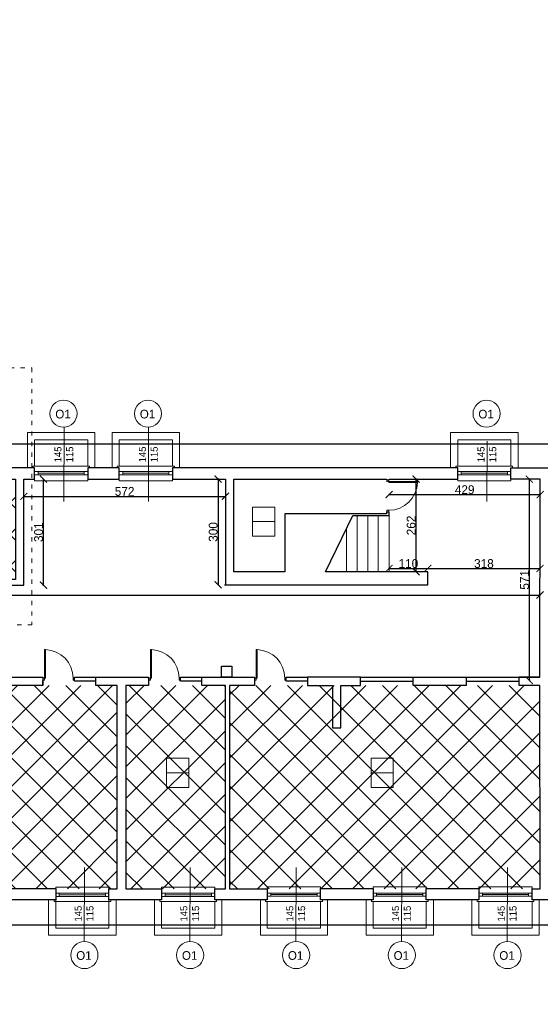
# Model space of a CAD drawing. Header units: centimetres. Extents: x -17621 to 77377, y -18613 to 66.
# Tile 33 of 173: x -8638 to -7162, y -13859 to -11069. Entities that reach past the tile are written whole.
import ezdxf

# ---------------------------------------------------------------- set-up
doc = ezdxf.new("R2010")
doc.units = ezdxf.units.CM
doc.linetypes.add('ACAD_ISO03W100', pattern=[30, 12, -18])
doc.layers.add('0-wymiarowanie rys.CAD', color=5, linetype='Continuous', lineweight=0, true_color=0x0000ff)
for name, color, linetype, lineweight in [('a_drzwi i okna', 2, 'Continuous', 0), ('a_inwentaryzacja', 141, 'Continuous', 0), ('a_wymiarowanie', 211, 'Continuous', 0), ('drzwi', 2, 'Continuous', 0), ('pomieszczenia', 191, 'Continuous', 5)]:
    doc.layers.add(name, color=color, linetype=linetype, lineweight=lineweight)
for name, color, linetype in [('PDF_A250 SCHODY', 7, 'Continuous'), ('PDF_A310 STOLARKA ZEWNĘTRZNA', 7, 'Continuous'), ('PDF_WIDOKOWA', 7, 'Continuous')]:
    doc.layers.add(name, color=color, linetype=linetype)
doc.styles.add('PDF Century Gothic', font='GOTHIC.TTF')
doc.dimstyles.new('ISO-25', dxfattribs={"dimtxt": 25, "dimasz": 20, "dimexe": 0.6, "dimexo": 0.375, "dimtad": 1, "dimdec": 0, "dimtxsty": 'PDF Century Gothic', "dimblk": 'ARCHTICK', "dimcen": 2.5, "dimadec": 1, "dimazin": 0, "dimtfac": 1, "dimtdec": 0, "dimtmove": 0, "dimatfit": 3, "dimldrblk": 'ARCHTICK', "dimfxl": 2, "dimfxlon": 1, "dimarcsym": 0})

# ---------------------------------------------------------------- blocks, each defined once
blk = doc.blocks.new('_ArchTick')
at = {"color": 0, "linetype": 'ByBlock', "const_width": 0.15}
blk.add_lwpolyline([(-0.5, -0.5), (0.5, 0.5)], dxfattribs=at)
blk = doc.blocks.new('*D3')
at = {"layer": 'a_wymiarowanie', "color": 0, "lineweight": -2, "transparency": 16777216}
for p, q in [((-7590.9, -12412.6), (-7590.9, -12415.2)), ((-7161.9, -12412.6), (-7161.9, -12415.2)), ((-7590.9, -12414.6), (-7161.9, -12414.6))]:
    blk.add_line(p, q, dxfattribs=at)
at = {"layer": 'Defpoints', "color": 0, "transparency": 16777216}
for p in [(-7590.9, -12370.7), (-7161.9, -12371.8), (-7161.9, -12414.6)]:
    blk.add_point(p, dxfattribs=at)
at = {"layer": 'a_wymiarowanie', "color": 0, "lineweight": -2, "transparency": 16777216, "xscale": 20, "yscale": 20, "zscale": 20, "rotation": 180}
blk.add_blockref('_ArchTick', (-7590.9, -12414.6), dxfattribs=at)
at = {"layer": 'a_wymiarowanie', "color": 0, "lineweight": -2, "transparency": 16777216, "xscale": 20, "yscale": 20, "zscale": 20}
blk.add_blockref('_ArchTick', (-7161.9, -12414.6), dxfattribs=at)
at = {"layer": 'a_wymiarowanie', "color": 0, "transparency": 16777216, "insert": (-7376.4, -12400.8), "char_height": 25, "attachment_point": 5, "style": 'PDF Century Gothic'}
blk.add_mtext('429', dxfattribs=at)
blk = doc.blocks.new('*D453')
at = {"layer": 'a_wymiarowanie', "color": 0, "lineweight": -2, "transparency": 16777216}
for p, q in [((-7512.2, -12370.7), (-7514.8, -12370.7)), ((-7514.2, -12633.2), (-7514.2, -12370.7)), ((-7512.2, -12633.2), (-7514.8, -12633.2))]:
    blk.add_line(p, q, dxfattribs=at)
at = {"layer": 'Defpoints', "color": 0, "transparency": 16777216}
for p in [(-7514.2, -12370.7), (-7480.9, -12370.7), (-7480.9, -12633.2)]:
    blk.add_point(p, dxfattribs=at)
at = {"layer": 'a_wymiarowanie', "color": 0, "lineweight": -2, "transparency": 16777216, "xscale": 20, "yscale": 20, "zscale": 20}
for p, rotation in [((-7514.2, -12370.7), 90), ((-7514.2, -12633.2), 270)]:
    blk.add_blockref('_ArchTick', p, dxfattribs=dict(at, rotation=rotation))
at = {"layer": 'a_wymiarowanie', "color": 0, "transparency": 16777216, "insert": (-7528, -12502), "char_height": 25, "attachment_point": 5, "rotation": 90, "style": 'PDF Century Gothic'}
blk.add_mtext('262', dxfattribs=at)
blk = doc.blocks.new('*D454')
at = {"layer": 'a_wymiarowanie', "color": 0, "lineweight": -2, "transparency": 16777216}
for p, q in [((-7590.9, -12625.8), (-7590.9, -12623.2)), ((-7590.9, -12623.8), (-7480.9, -12623.8)), ((-7480.9, -12625.8), (-7480.9, -12623.2))]:
    blk.add_line(p, q, dxfattribs=at)
at = {"layer": 'Defpoints', "color": 0, "transparency": 16777216}
for p in [(-7590.9, -12632.9), (-7480.9, -12623.8), (-7480.9, -12632.9)]:
    blk.add_point(p, dxfattribs=at)
at = {"layer": 'a_wymiarowanie', "color": 0, "lineweight": -2, "transparency": 16777216, "xscale": 20, "yscale": 20, "zscale": 20, "rotation": 180}
blk.add_blockref('_ArchTick', (-7590.9, -12623.8), dxfattribs=at)
at = {"layer": 'a_wymiarowanie', "color": 0, "lineweight": -2, "transparency": 16777216, "xscale": 20, "yscale": 20, "zscale": 20}
blk.add_blockref('_ArchTick', (-7480.9, -12623.8), dxfattribs=at)
at = {"layer": 'a_wymiarowanie', "color": 0, "transparency": 16777216, "insert": (-7535.9, -12610.1), "char_height": 25, "attachment_point": 5, "style": 'PDF Century Gothic'}
blk.add_mtext('110', dxfattribs=at)
blk = doc.blocks.new('*D131')
at = {"layer": 'a_wymiarowanie', "color": 0, "lineweight": -2, "transparency": 16777216}
for p, q in [((-7480.9, -12625.8), (-7480.9, -12623.2)), ((-7480.9, -12623.8), (-7162.6, -12623.8)), ((-7162.6, -12625.8), (-7162.6, -12623.2))]:
    blk.add_line(p, q, dxfattribs=at)
at = {"layer": 'Defpoints', "color": 0, "transparency": 16777216}
for p in [(-7480.9, -12632.9), (-7162.6, -12623.8), (-7162.6, -12633.7)]:
    blk.add_point(p, dxfattribs=at)
at = {"layer": 'a_wymiarowanie', "color": 0, "lineweight": -2, "transparency": 16777216, "xscale": 20, "yscale": 20, "zscale": 20, "rotation": 180}
blk.add_blockref('_ArchTick', (-7480.9, -12623.8), dxfattribs=at)
at = {"layer": 'a_wymiarowanie', "color": 0, "lineweight": -2, "transparency": 16777216, "xscale": 20, "yscale": 20, "zscale": 20}
blk.add_blockref('_ArchTick', (-7162.6, -12623.8), dxfattribs=at)
at = {"layer": 'a_wymiarowanie', "color": 0, "transparency": 16777216, "insert": (-7321.7, -12610.1), "char_height": 25, "attachment_point": 5, "style": 'PDF Century Gothic'}
blk.add_mtext('318', dxfattribs=at)
blk = doc.blocks.new('*D132')
at = {"layer": 'a_wymiarowanie', "color": 0, "lineweight": -2, "transparency": 16777216}
for p, q in [((-7191, -12370.7), (-7193.6, -12370.7)), ((-7193, -12370.7), (-7193, -12941.4)), ((-7191, -12941.4), (-7193.6, -12941.4))]:
    blk.add_line(p, q, dxfattribs=at)
at = {"layer": 'Defpoints', "color": 0, "transparency": 16777216}
for p in [(-7161.9, -12370.7), (-7193, -12941.4), (-7161.9, -12941.4)]:
    blk.add_point(p, dxfattribs=at)
at = {"layer": 'a_wymiarowanie', "color": 0, "lineweight": -2, "transparency": 16777216, "xscale": 20, "yscale": 20, "zscale": 20}
for p, rotation in [((-7193, -12370.7), 90), ((-7193, -12941.4), 270)]:
    blk.add_blockref('_ArchTick', p, dxfattribs=dict(at, rotation=rotation))
at = {"layer": 'a_wymiarowanie', "color": 0, "transparency": 16777216, "insert": (-7206.4, -12656.1), "char_height": 25, "attachment_point": 5, "rotation": 90, "style": 'PDF Century Gothic'}
blk.add_mtext('571', dxfattribs=at)
blk = doc.blocks.new('*D133')
at = {"layer": 'a_wymiarowanie', "color": 0, "lineweight": -2, "transparency": 16777216}
for p, q in [((-10449.2, -12697.2), (-10449.2, -12699.8)), ((-10449.2, -12699.2), (-7162.7, -12699.2)), ((-7162.7, -12697.2), (-7162.7, -12699.8))]:
    blk.add_line(p, q, dxfattribs=at)
at = {"layer": 'Defpoints', "color": 0, "transparency": 16777216}
for p in [(-10449.2, -12644.9), (-7162.7, -12653.1), (-7162.7, -12699.2)]:
    blk.add_point(p, dxfattribs=at)
at = {"layer": 'a_wymiarowanie', "color": 0, "lineweight": -2, "transparency": 16777216, "xscale": 20, "yscale": 20, "zscale": 20, "rotation": 180}
blk.add_blockref('_ArchTick', (-10449.2, -12699.2), dxfattribs=at)
at = {"layer": 'a_wymiarowanie', "color": 0, "lineweight": -2, "transparency": 16777216, "xscale": 20, "yscale": 20, "zscale": 20}
blk.add_blockref('_ArchTick', (-7162.7, -12699.2), dxfattribs=at)
at = {"layer": 'a_wymiarowanie', "color": 0, "transparency": 16777216, "insert": (-8805.9, -12685.4), "char_height": 25, "attachment_point": 5, "style": 'PDF Century Gothic'}
blk.add_mtext('3287', dxfattribs=at)
blk = doc.blocks.new('*D843')
at = {"layer": 'a_wymiarowanie', "color": 0, "linetype": 'Continuous', "lineweight": -2, "transparency": 16777216}
for p, q in [((-8572.8, -12370.7), (-8570.2, -12370.7)), ((-8570.8, -12671.3), (-8570.8, -12370.7)), ((-8572.8, -12671.3), (-8570.2, -12671.3))]:
    blk.add_line(p, q, dxfattribs=at)
at = {"layer": 'Defpoints', "color": 0, "linetype": 'Continuous', "transparency": 16777216}
for p in [(-8626.1, -12370.7), (-8570.8, -12370.7), (-8626.4, -12671.3)]:
    blk.add_point(p, dxfattribs=at)
at = {"layer": 'a_wymiarowanie', "color": 0, "linetype": 'Continuous', "lineweight": -2, "transparency": 16777216, "xscale": 20, "yscale": 20, "zscale": 20}
for p, rotation in [((-8570.8, -12370.7), 90), ((-8570.8, -12671.3), 270)]:
    blk.add_blockref('_ArchTick', p, dxfattribs=dict(at, rotation=rotation))
at = {"layer": 'a_wymiarowanie', "color": 0, "linetype": 'Continuous', "transparency": 16777216, "insert": (-8584.6, -12521), "char_height": 25, "attachment_point": 5, "rotation": 90, "style": 'PDF Century Gothic'}
blk.add_mtext('301', dxfattribs=at)
blk = doc.blocks.new('*D844')
at = {"layer": 'a_wymiarowanie', "color": 0, "linetype": 'Continuous', "lineweight": -2, "transparency": 16777216}
for p, q in [((-8626.4, -12417.5), (-8626.4, -12420.1)), ((-8626.4, -12419.5), (-8054.9, -12419.5)), ((-8054.9, -12417.5), (-8054.9, -12420.1))]:
    blk.add_line(p, q, dxfattribs=at)
at = {"layer": 'Defpoints', "color": 0, "linetype": 'Continuous', "transparency": 16777216}
for p in [(-8626.4, -12370.7), (-8054.9, -12370.7), (-8054.9, -12419.5)]:
    blk.add_point(p, dxfattribs=at)
at = {"layer": 'a_wymiarowanie', "color": 0, "linetype": 'Continuous', "lineweight": -2, "transparency": 16777216, "xscale": 20, "yscale": 20, "zscale": 20, "rotation": 180}
blk.add_blockref('_ArchTick', (-8626.4, -12419.5), dxfattribs=at)
at = {"layer": 'a_wymiarowanie', "color": 0, "linetype": 'Continuous', "lineweight": -2, "transparency": 16777216, "xscale": 20, "yscale": 20, "zscale": 20}
blk.add_blockref('_ArchTick', (-8054.9, -12419.5), dxfattribs=at)
at = {"layer": 'a_wymiarowanie', "color": 0, "linetype": 'Continuous', "transparency": 16777216, "insert": (-8340.7, -12405.7), "char_height": 25, "attachment_point": 5, "style": 'PDF Century Gothic'}
blk.add_mtext('572', dxfattribs=at)
blk = doc.blocks.new('*D845')
at = {"layer": 'a_wymiarowanie', "color": 0, "linetype": 'Continuous', "lineweight": -2, "transparency": 16777216}
for p, q in [((-8073.6, -12370.7), (-8076.2, -12370.7)), ((-8075.6, -12370.7), (-8075.6, -12670.1)), ((-8073.6, -12670.1), (-8076.2, -12670.1))]:
    blk.add_line(p, q, dxfattribs=at)
at = {"layer": 'Defpoints', "color": 0, "linetype": 'Continuous', "transparency": 16777216}
for p in [(-8054.9, -12370.7), (-8075.6, -12670.1), (-8057.7, -12670.1)]:
    blk.add_point(p, dxfattribs=at)
at = {"layer": 'a_wymiarowanie', "color": 0, "linetype": 'Continuous', "lineweight": -2, "transparency": 16777216, "xscale": 20, "yscale": 20, "zscale": 20}
for p, rotation in [((-8075.6, -12370.7), 90), ((-8075.6, -12670.1), 270)]:
    blk.add_blockref('_ArchTick', p, dxfattribs=dict(at, rotation=rotation))
at = {"layer": 'a_wymiarowanie', "color": 0, "linetype": 'Continuous', "transparency": 16777216, "insert": (-8089.4, -12520.4), "char_height": 25, "attachment_point": 5, "rotation": 90, "style": 'PDF Century Gothic'}
blk.add_mtext('300', dxfattribs=at)
blk = doc.blocks.new('*D1033')
at = {"layer": '0-wymiarowanie rys.CAD', "color": 0, "linetype": 'Continuous', "lineweight": -2, "transparency": 16777216}
for p, q in [((-11976.6, -13631.2), (-11976.6, -13633.8)), ((-11976.6, -13633.2), (-7123.7, -13633.2)), ((-7123.7, -13631.2), (-7123.7, -13633.8))]:
    blk.add_line(p, q, dxfattribs=at)
at = {"layer": 'Defpoints', "color": 0, "linetype": 'Continuous', "transparency": 16777216}
for p in [(-11976.6, -13562.8), (-7123.7, -13562.8), (-7123.7, -13633.2)]:
    blk.add_point(p, dxfattribs=at)
at = {"layer": '0-wymiarowanie rys.CAD', "color": 0, "linetype": 'Continuous', "lineweight": -2, "transparency": 16777216, "xscale": 20, "yscale": 20, "zscale": 20, "rotation": 180}
blk.add_blockref('_ArchTick', (-11976.6, -13633.2), dxfattribs=at)
at = {"layer": '0-wymiarowanie rys.CAD', "color": 0, "linetype": 'Continuous', "lineweight": -2, "transparency": 16777216, "xscale": 20, "yscale": 20, "zscale": 20}
blk.add_blockref('_ArchTick', (-7123.7, -13633.2), dxfattribs=at)
at = {"layer": '0-wymiarowanie rys.CAD', "color": 0, "linetype": 'Continuous', "lineweight": 0, "transparency": 16777216, "insert": (-9550.1, -13619.4), "char_height": 25, "attachment_point": 5, "style": 'PDF Century Gothic'}
blk.add_mtext('4853', dxfattribs=at)
blk = doc.blocks.new('*D1035')
at = {"layer": '0-wymiarowanie rys.CAD', "color": 0, "linetype": 'Continuous', "lineweight": -2, "transparency": 16777216}
for p, q in [((-11976.6, -12273.6), (-11976.6, -12271)), ((-7123.7, -12271.6), (-11976.6, -12271.6)), ((-7123.7, -12273.6), (-7123.7, -12271))]:
    blk.add_line(p, q, dxfattribs=at)
at = {"layer": 'Defpoints', "color": 0, "linetype": 'Continuous', "transparency": 16777216}
for p in [(-11976.6, -12271.6), (-11976.6, -12338.6), (-7123.7, -12338.6)]:
    blk.add_point(p, dxfattribs=at)
at = {"layer": '0-wymiarowanie rys.CAD', "color": 0, "linetype": 'Continuous', "lineweight": -2, "transparency": 16777216, "xscale": 20, "yscale": 20, "zscale": 20, "rotation": 180}
blk.add_blockref('_ArchTick', (-11976.6, -12271.6), dxfattribs=at)
at = {"layer": '0-wymiarowanie rys.CAD', "color": 0, "linetype": 'Continuous', "lineweight": -2, "transparency": 16777216, "xscale": 20, "yscale": 20, "zscale": 20}
blk.add_blockref('_ArchTick', (-7123.7, -12271.6), dxfattribs=at)
at = {"layer": '0-wymiarowanie rys.CAD', "color": 0, "linetype": 'Continuous', "lineweight": 0, "transparency": 16777216, "insert": (-9550.1, -12257.8), "char_height": 25, "attachment_point": 5, "style": 'PDF Century Gothic'}
blk.add_mtext('4853', dxfattribs=at)

msp = doc.modelspace()

# ---------------------------------------------------------------- hatches: boundary and pattern name
at = {"layer": 'a_inwentaryzacja', "linetype": 'Continuous', "lineweight": 5, "true_color": 0x636466, "transparency": 33554495}
h = msp.add_hatch(dxfattribs=at)
h.set_pattern_fill('ANSI37', color=251, scale=20)
h.paths.add_polyline_path([(-11942.7, -8735.2), (-9562.8, -8735.2), (-9562.8, -10514.9), (-11942.7, -10514.9)])
h.paths.add_polyline_path([(-14516.6, -10443.7), (-13890.1, -10443.7), (-13890.1, -11008.7), (-14516.6, -11008.7)])
h.paths.add_polyline_path([(-14516.6, -11036.6), (-13890.1, -11036.6), (-13890.1, -11601.6), (-14516.6, -11601.6)])
h.paths.add_polyline_path([(-14516.6, -11621.1), (-13890.1, -11621.1), (-13890.1, -12231), (-14516.6, -12231)])
h.paths.add_polyline_path([(-14516.6, -12251.4), (-14216.9, -12251.4), (-14216.9, -12669.6), (-14516.6, -12669.6)])
h.paths.add_polyline_path([(-14206.7, -12251.4), (-13890.1, -12251.4), (-13890.1, -12833.3), (-14206.7, -12833.3)])
h.paths.add_polyline_path([(-14516.6, -12681.5), (-14216.9, -12681.5), (-14216.9, -12833.3), (-14516.6, -12833.3)])
h.paths.add_polyline_path([(-15607.6, -12251.4), (-15607.6, -12831.3), (-15046.6, -12831.3), (-15046.6, -12431.7), (-14730.8, -12431.7), (-14730.8, -12251.4)])
h.paths.add_polyline_path([(-15034.7, -12443.6), (-14730.8, -12443.6), (-14730.8, -12831.3), (-15034.7, -12831.3)], flags=17)
h.paths.add_polyline_path([(-15607.6, -12851.6), (-14730.8, -12851.6), (-14730.8, -13111.3), (-15607.6, -13111.3)])
h.paths.add_polyline_path([(-15607.6, -11651.1), (-14730.8, -11651.1), (-14730.8, -12231), (-15607.6, -12231)])
h.paths.add_polyline_path([(-15607.6, -11343.7), (-14730.8, -11343.7), (-14730.8, -11631.6), (-15607.6, -11631.6)])
h.paths.add_polyline_path([(-15106.7, -13651.7), (-15287, -13651.7), (-15287, -13451.1), (-15106.7, -13451.1)])
h.paths.add_polyline_path([(-15093.2, -13451.1), (-14892.5, -13451.1), (-14892.5, -13651.7), (-15093.2, -13651.7)])
h.paths.add_polyline_path([(-14880.6, -13451.1), (-14730.8, -13451.1), (-14730.8, -13666.9), (-14880.6, -13666.9)])
h.paths.add_polyline_path([(-14892.5, -13666.1), (-15287, -13666.1), (-15287, -14010.4), (-14892.5, -14010.4)])
h.paths.add_polyline_path([(-14880.6, -13682.1), (-14730.8, -13682.1), (-14730.8, -14010.4), (-14880.6, -14010.4)])
h.paths.add_polyline_path([(-13537.5, -13682.1), (-14724.9, -13682.1), (-14724.9, -14010.4), (-13537.5, -14010.4)])
h.paths.add_polyline_path([(-12653.2, -11036.6), (-13885, -11036.6), (-13885, -11601.6), (-12653.2, -11601.6)])
h.paths.add_polyline_path([(-13885, -10443.7), (-12663.2, -10443.7), (-12663.2, -11008.7), (-13885, -11008.7)])
h.paths.add_polyline_path([(-13885, -11621.1), (-13174.6, -11621.1), (-13174.6, -12231), (-13885, -12231)])
h.paths.add_polyline_path([(-13169.5, -11621.1), (-12663.2, -11621.1), (-12663.2, -12231), (-13169.5, -12231)])
h.paths.add_polyline_path([(-13461.6, -12251.4), (-12648.2, -12251.4), (-12648.2, -12461.2), (-13461.6, -12461.2)])
h.paths.add_polyline_path([(-13878.2, -12251.4), (-13466.7, -12251.4), (-13466.7, -12833.3), (-13878.2, -12833.3)])
h.paths.add_polyline_path([(-13461.6, -12466.4), (-12868.1, -12466.4), (-12868.1, -12833.3), (-13461.6, -12833.3)])
h.paths.add_polyline_path([(-12856.3, -12466.4), (-12648.2, -12466.4), (-12648.2, -12833.3), (-12856.3, -12833.3)])
h.paths.add_polyline_path([(-14258.9, -12853.6), (-13890.1, -12853.6), (-13890.1, -13431.6), (-14258.9, -13431.6)])
h.paths.add_polyline_path([(-13878.2, -12853.6), (-13283, -12853.6), (-13283, -13431.6), (-13878.2, -13431.6)])
h.paths.add_polyline_path([(-13277.9, -12853.6), (-12648.2, -12853.6), (-12648.2, -13431.6), (-13277.9, -13431.6)])
h.paths.add_polyline_path([(-9236.8, -15998), (-8361.4, -15998), (-8361.4, -16573.6), (-9236.8, -16573.6)])
h.paths.add_polyline_path([(-8043, -15998), (-7163.3, -15998), (-7163.3, -16573.6), (-8043, -16573.6)])
h.paths.add_polyline_path([(-8336.8, -15998), (-8054.9, -15998), (-8054.9, -16573.6), (-8336.8, -16573.6)])
h.paths.add_polyline_path([(-8631.4, -15413.6), (-8054.9, -15413.6), (-8054.9, -15698.1), (-8631.4, -15698.1)])
h.paths.add_polyline_path([(-9230.9, -15413.6), (-8655.1, -15413.6), (-8655.1, -15698.1), (-9230.9, -15698.1)])
h.paths.add_polyline_path([(-9831.2, -15413.6), (-9255.4, -15413.6), (-9255.4, -15698.1), (-9831.2, -15698.1)])
h.paths.add_polyline_path([(-10437.4, -15413.6), (-9854.9, -15413.6), (-9854.9, -15698.1), (-10437.4, -15698.1)])
h.paths.add_polyline_path([(-9287.7, -15590.6), (-9287.7, -15520.2), (-9341.7, -15520.2), (-9341.7, -15590.6)], flags=16)
h.paths.add_polyline_path([(-10437.4, -12370.7), (-9854.9, -12370.7), (-9854.9, -12655.2), (-10437.4, -12655.2)])
h.paths.add_polyline_path([(-9831.2, -12370.7), (-9255.4, -12370.7), (-9255.4, -12655.2), (-9831.2, -12655.2)])
h.paths.add_polyline_path([(-9230.9, -12370.7), (-8650.1, -12370.7), (-8650.1, -12655.2), (-9230.9, -12655.2)])
h.paths.add_polyline_path([(-9236.8, -12955.1), (-8361.4, -12955.1), (-8361.4, -13531.5), (-9236.8, -13531.5)])
h.paths.add_polyline_path([(-8336.8, -12955.1), (-8054.9, -12955.1), (-8054.9, -13531.5), (-8336.8, -13531.5)])
h.paths.add_polyline_path([(-8043, -12955.1), (-7161.9, -12955.1), (-7161.9, -13531.7), (-8043, -13531.7)])
h.paths.add_polyline_path([(-3821.8, -15182.8), (-3577.7, -15182.8), (-3577.7, -15313.5), (-3821.8, -15313.5)])

# ---------------------------------------------------------------- linework, layer by layer
at = {"layer": 'a_drzwi i okna'}
for p, q in [((-8512.3, -12223.6), (-8512.9, -12433.8)), ((-8272.7, -12223.6), (-8273.3, -12433.8)), ((-7312.7, -12263.6), (-7313.1, -12433.8)), ((-8454.8, -13470.7), (-8455.3, -13680.9)), ((-8155.1, -13470.7), (-8155.6, -13680.9)), ((-7854.5, -13470.7), (-7855, -13680.9)), ((-7554.8, -13470.7), (-7555.3, -13680.9)), ((-7255.1, -13470.7), (-7255.6, -13680.9))]:
    msp.add_line(p, q, dxfattribs=at)
for centre in [(-8514, -12185.2), (-8274.3, -12185.2), (-7314.2, -12185.2), (-8454.6, -13719.3), (-8154.9, -13719.3), (-7854.3, -13719.3), (-7554.6, -13719.3), (-7254.8, -13719.3)]:
    msp.add_circle(centre, 38.4, dxfattribs=at)
at = {"layer": 'a_inwentaryzacja', "lineweight": 25}
for p, q in [((-7396.2, -12338.6), (-8204.7, -12338.6)), ((-8204.7, -12338.6), (-8204.7, -12370.7)), ((-7396.2, -12370.7), (-7396.2, -12338.6)), ((-7245.5, -12338.6), (-7123.7, -12338.6)), ((-7245.5, -12370.7), (-7245.5, -12338.6)), ((-8204.7, -12370.7), (-8054.9, -12370.7)), ((-8054.9, -12370.7), (-8054.9, -12670.1)), ((-8031.2, -12633.2), (-8031.2, -12370.7)), ((-8031.2, -12370.7), (-7597.7, -12370.7)), ((-7597.7, -12370.7), (-7597.7, -12373.1)), ((-7597.7, -12373.1), (-7590.9, -12373.1)), ((-7590.9, -12370.7), (-7396.2, -12370.7)), ((-7590.9, -12370.7), (-7590.9, -12373.1)), ((-7161.9, -12370.7), (-7245.5, -12370.7)), ((-7163.3, -12931.4), (-7161.9, -12370.7)), ((-7597.7, -12469), (-7886.4, -12469)), ((-7886.4, -12469), (-7886.4, -12633.2)), ((-7597.7, -12463.5), (-7597.7, -12469)), ((-7597.7, -12463.5), (-7590.9, -12463.5)), ((-7590.9, -12474), (-7590.9, -12463.5)), ((-7771.2, -12633.2), (-7693.3, -12474)), ((-7693.3, -12474), (-7590.9, -12474)), ((-7886.4, -12633.2), (-8031.2, -12633.2)), ((-7590.9, -12633.2), (-7771.2, -12633.2)), ((-7480.9, -12633.2), (-7590.9, -12633.2)), ((-7480.9, -12670.1), (-7480.9, -12633.2)), ((-8057.7, -12670.1), (-7480.9, -12670.1)), ((-8422.3, -12955.1), (-8422.3, -12931.4)), ((-8422.3, -12931.4), (-8272.5, -12931.4)), ((-8272.5, -12931.4), (-8272.5, -12955.1)), ((-8121.7, -12955.1), (-8121.7, -12931.4)), ((-8121.7, -12931.4), (-7971.9, -12931.4)), ((-7971.9, -12931.4), (-7971.9, -12955.1)), ((-7221.7, -12955.1), (-7221.7, -12931.4)), ((-7221.7, -12931.4), (-7163.3, -12931.4)), ((-7163.3, -12931.4), (-7221.7, -12931.4)), ((-7221.7, -12931.4), (-7163.3, -12931.4)), ((-8361.4, -12955.1), (-8422.3, -12955.1)), ((-8361.4, -13531.5), (-8361.4, -12955.1)), ((-8272.5, -12955.1), (-8336.8, -12955.1)), ((-8336.8, -12955.1), (-8336.8, -13531.5)), ((-8054.9, -12955.1), (-8121.7, -12955.1)), ((-8054.9, -13531.5), (-8054.9, -12955.1)), ((-7971.9, -12955.1), (-8043, -12955.1)), ((-8043, -12955.1), (-8043, -13531.5)), ((-7163.4, -12955.1), (-7221.7, -12955.1)), ((-7161.9, -13531.7), (-7163.4, -12955.1)), ((-8385.1, -13531.5), (-8361.4, -13531.5)), ((-8385.1, -13562.8), (-8385.1, -13531.5)), ((-8336.8, -13531.5), (-8236, -13531.5)), ((-8236, -13531.5), (-8236, -13562.8)), ((-8085.3, -13531.5), (-8054.9, -13531.5)), ((-8085.3, -13562.8), (-8085.3, -13531.5)), ((-8043, -13531.5), (-7936.3, -13531.5)), ((-7936.3, -13531.5), (-7936.3, -13562.8)), ((-7185.3, -13562.8), (-7185.3, -13531.5)), ((-7185.3, -13531.5), (-7161.9, -13531.7)), ((-8236, -13562.8), (-8385.1, -13562.8)), ((-7936.3, -13562.8), (-8085.3, -13562.8)), ((-7123.7, -13562.8), (-7185.3, -13562.8))]:
    msp.add_line(p, q, dxfattribs=at)
for points in [[(-8595.9, -12338.6), (-8744.9, -12338.6), (-8744.9, -12370.7), (-8650.1, -12370.7), (-8650.1, -12655.2), (-8728.8, -12655.2), (-8728.8, -12671.3), (-8626.4, -12671.3), (-8626.4, -12370.7), (-8595.9, -12370.7)], [(-8445.2, -12338.6), (-8445.2, -12370.7), (-8356.3, -12370.7), (-8356.3, -12338.6)], [(-8065.9, -12931.4), (-8065.9, -12900.9), (-8036.2, -12900.9), (-8036.2, -12931.4)], [(-8722, -12931.4), (-8572.2, -12931.4), (-8572.2, -12955.1), (-8722, -12955.1)], [(-7727.2, -12955.1), (-7672.2, -12955.1), (-7672.2, -12931.4), (-7822, -12931.4), (-7822, -12955.1), (-7750.9, -12955.1), (-7750.9, -13075.3), (-7727.2, -13075.3)], [(-7522.3, -12931.4), (-7372.5, -12931.4), (-7372.5, -12955.1), (-7522.3, -12955.1)], [(-8684.8, -13530.7), (-8535.8, -13530.7), (-8535.8, -13562.8), (-8684.8, -13562.8)], [(-7784.8, -13530.7), (-7635.8, -13530.7), (-7635.8, -13562.8), (-7784.8, -13562.8)], [(-7485.1, -13530.7), (-7336, -13530.7), (-7336, -13562.8), (-7485.1, -13562.8)]]:
    msp.add_lwpolyline(points, close=True, dxfattribs=at)
for points in [[(-8572.2, -12953.2), (-8572.2, -12941.4)], [(-8422.3, -12943.2), (-8482.4, -12943.2), (-8482.4, -12931.4), (-8422.3, -12931.4)], [(-8121.7, -12943.2), (-8181.9, -12943.2), (-8181.9, -12931.4), (-8121.7, -12931.4)], [(-7822, -12943.2), (-7882.1, -12943.2), (-7882.1, -12931.4), (-7822, -12931.4)], [(-7672.2, -12931.4), (-7522.3, -12931.4)], [(-7672.2, -12943.2), (-7522.3, -12943.2)], [(-7372.5, -12931.4), (-7221.7, -12931.4)], [(-7372.5, -12943.2), (-7221.7, -12943.2)], [(-7185.3, -13562.8), (-7185.3, -13530.7)], [(-7185.3, -13562.8), (-7185.3, -13562.8)]]:
    msp.add_lwpolyline(points, dxfattribs=at)
at = {"layer": 'drzwi'}
for points in [[(-7591.4, -12377.6), (-7591.4, -12373.1), (-7597.1, -12373.1), (-7597.1, -12377.6), (-7591.4, -12377.6), (-7591.4, -12380.3), (-7510.1, -12380.3), (-7510.1, -12377.6), (-7591.4, -12377.6)], [(-8567.6, -12934.5), (-8572, -12934.5), (-8572, -12940.2), (-8567.6, -12940.2), (-8567.6, -12934.5), (-8564.9, -12934.5), (-8564.9, -12853.9), (-8567.6, -12853.8), (-8567.6, -12934.5)], [(-8267, -12934.5), (-8271.5, -12934.5), (-8271.5, -12940.2), (-8267, -12940.2), (-8267, -12934.5), (-8264.3, -12934.5), (-8264.3, -12853.9), (-8267, -12853.8), (-8267, -12934.5)], [(-7967.3, -12934.5), (-7971.8, -12934.5), (-7971.8, -12940.2), (-7967.3, -12940.2), (-7967.3, -12934.5), (-7964.6, -12934.5), (-7964.6, -12853.9), (-7967.3, -12853.8), (-7967.3, -12934.5)]]:
    msp.add_lwpolyline(points, dxfattribs=at)
for points in [[(-7591.4, -12459), (-7591.4, -12463.5), (-7597.1, -12463.5), (-7597.1, -12459)], [(-8486.9, -12934.5), (-8482.4, -12934.5), (-8482.4, -12940.2), (-8486.9, -12940.2)], [(-8186.3, -12934.5), (-8181.9, -12934.5), (-8181.9, -12940.2), (-8186.3, -12940.2)], [(-7886.6, -12934.5), (-7882.1, -12934.5), (-7882.1, -12940.2), (-7886.6, -12940.2)]]:
    msp.add_lwpolyline(points, close=True, dxfattribs=at)
for centre, radius, start, end in [((-7591.3, -12377.7), 81.2, 269.8945, 358.1637), ((-8567.5, -12934.3), 80.5, 359.8945, 88.1637), ((-8266.9, -12934.3), 80.5, 359.8945, 88.1637), ((-7967.2, -12934.3), 80.5, 359.8945, 88.1637)]:
    msp.add_arc(centre, radius, start, end, dxfattribs=at)
at = {"layer": 'PDF_A250 SCHODY', "lineweight": 5}
for points in [[(-7681.5, -12633.2), (-7681.5, -12474)], [(-7651, -12474), (-7651, -12633.2)], [(-7621.4, -12474), (-7621.4, -12633.2)], [(-7590.9, -12474), (-7590.9, -12633.2)], [(-7711.1, -12633.2), (-7711.1, -12509.6)]]:
    msp.add_lwpolyline(points, dxfattribs=at)
at = {"layer": 'PDF_A310 STOLARKA ZEWNĘTRZNA', "lineweight": 5}
for points in [[(-8595.9, -12375.8), (-8595.9, -12338.6), (-8601, -12338.6), (-8601, -12334.3), (-8445.2, -12334.3), (-8440.1, -12334.3), (-8440.1, -12338.6), (-8445.2, -12338.6), (-8445.2, -12375.8)], [(-8595.9, -12358.9), (-8585.7, -12358.9), (-8455.3, -12358.9), (-8445.2, -12358.9), (-8445.2, -12348.7), (-8455.3, -12348.7), (-8585.7, -12348.7), (-8595.9, -12348.7)], [(-8356.3, -12375.8), (-8356.3, -12338.6), (-8361.4, -12338.6), (-8361.4, -12334.3), (-8204.7, -12334.3), (-8199.6, -12334.3), (-8199.6, -12338.6), (-8204.7, -12338.6), (-8204.7, -12375.8)], [(-8356.3, -12358.9), (-8346.1, -12358.9), (-8214.9, -12358.9), (-8204.7, -12358.9), (-8204.7, -12348.7), (-8214.9, -12348.7), (-8346.1, -12348.7), (-8356.3, -12348.7)], [(-7396.2, -12375.8), (-7396.2, -12338.6), (-7401.2, -12338.6), (-7401.2, -12334.3), (-7245.5, -12334.3), (-7240.4, -12334.3), (-7240.4, -12338.6), (-7245.5, -12338.6), (-7245.5, -12375.8)], [(-7396.2, -12358.9), (-7386, -12358.9), (-7254.8, -12358.9), (-7245.5, -12358.9), (-7245.5, -12348.7), (-7254.8, -12348.7), (-7386, -12348.7), (-7396.2, -12348.7)], [(-8535.8, -13526.4), (-8535.8, -13562.8), (-8540.8, -13562.8), (-8540.8, -13567.9), (-8385.1, -13567.9), (-8380, -13567.9), (-8380, -13562.8), (-8385.1, -13562.8), (-8385.1, -13526.4)], [(-8236, -13526.4), (-8236, -13562.8), (-8241.1, -13562.8), (-8241.1, -13567.9), (-8085.3, -13567.9), (-8080.3, -13567.9), (-8080.3, -13562.8), (-8085.3, -13562.8), (-8085.3, -13526.4)], [(-7936.3, -13525.6), (-7936.3, -13562.8), (-7941.4, -13562.8), (-7941.4, -13567.9), (-7784.8, -13567.9), (-7779.7, -13567.9), (-7779.7, -13562.8), (-7784.8, -13562.8), (-7784.8, -13525.6)], [(-7635.8, -13525.6), (-7635.8, -13562.8), (-7640.8, -13562.8), (-7640.8, -13567.9), (-7485.1, -13567.9), (-7480, -13567.9), (-7480, -13562.8), (-7485.1, -13562.8), (-7485.1, -13525.6)], [(-7336, -13525.6), (-7336, -13562.8), (-7341.1, -13562.8), (-7341.1, -13567.9), (-7185.3, -13567.9), (-7180.3, -13567.9), (-7180.3, -13562.8), (-7185.3, -13562.8), (-7185.3, -13525.6)], [(-8535.8, -13543.4), (-8526.5, -13543.4), (-8395.2, -13543.4), (-8385.1, -13543.4), (-8385.1, -13553.5), (-8395.2, -13553.5), (-8526.5, -13553.5), (-8535.8, -13553.5)], [(-8236, -13543.4), (-8225.9, -13543.4), (-8094.7, -13543.4), (-8085.3, -13543.4), (-8085.3, -13553.5), (-8094.7, -13553.5), (-8225.9, -13553.5), (-8236, -13553.5)], [(-7936.3, -13543.4), (-7926.2, -13543.4), (-7794.9, -13543.4), (-7784.8, -13543.4), (-7784.8, -13552.7), (-7794.9, -13552.7), (-7926.2, -13552.7), (-7936.3, -13552.7)], [(-7635.8, -13543.4), (-7626.5, -13543.4), (-7495.2, -13543.4), (-7485.1, -13543.4), (-7485.1, -13552.7), (-7495.2, -13552.7), (-7626.5, -13552.7), (-7635.8, -13552.7)], [(-7336, -13543.4), (-7325.9, -13543.4), (-7195.5, -13543.4), (-7185.3, -13543.4), (-7185.3, -13552.7), (-7195.5, -13552.7), (-7325.9, -13552.7), (-7336, -13552.7)]]:
    msp.add_lwpolyline(points, close=True, dxfattribs=at)
for points in [[(-8585.7, -12348.7), (-8585.7, -12358.9)], [(-8585.7, -12353.8), (-8455.3, -12353.8)], [(-8455.3, -12348.7), (-8455.3, -12358.9)], [(-8346.1, -12348.7), (-8346.1, -12358.9)], [(-8346.1, -12353.8), (-8214.9, -12353.8)], [(-8214.9, -12348.7), (-8214.9, -12358.9)], [(-7386, -12348.7), (-7386, -12358.9)], [(-7386, -12353.8), (-7254.8, -12353.8)], [(-7254.8, -12348.7), (-7254.8, -12358.9)], [(-8526.5, -13553.5), (-8526.5, -13543.4)], [(-8526.5, -13548.4), (-8395.2, -13548.4)], [(-8395.2, -13553.5), (-8395.2, -13543.4)], [(-8225.9, -13553.5), (-8225.9, -13543.4)], [(-8225.9, -13548.4), (-8094.7, -13548.4)], [(-8094.7, -13553.5), (-8094.7, -13543.4)], [(-7926.2, -13552.7), (-7926.2, -13543.4)], [(-7926.2, -13547.6), (-7794.9, -13547.6)], [(-7794.9, -13552.7), (-7794.9, -13543.4)], [(-7626.5, -13552.7), (-7626.5, -13543.4)], [(-7626.5, -13547.6), (-7495.2, -13547.6)], [(-7495.2, -13552.7), (-7495.2, -13543.4)], [(-7325.9, -13552.7), (-7325.9, -13543.4)], [(-7325.9, -13547.6), (-7195.5, -13547.6)], [(-7195.5, -13552.7), (-7195.5, -13543.4)]]:
    msp.add_lwpolyline(points, dxfattribs=at)
at = {"layer": 'PDF_WIDOKOWA', "lineweight": 5}
for points in [[(-8424.9, -12338.6), (-8424.9, -12238.7), (-8616.2, -12238.7), (-8616.2, -12338.6)], [(-8185.2, -12338.6), (-8185.2, -12238.7), (-8375.7, -12238.7), (-8375.7, -12338.6)], [(-7225.1, -12338.6), (-7225.1, -12238.7), (-7416.5, -12238.7), (-7416.5, -12338.6)], [(-8445.2, -12334.3), (-8445.2, -12259), (-8595.9, -12259), (-8595.9, -12334.3)], [(-8204.7, -12334.3), (-8204.7, -12259), (-8356.3, -12259), (-8356.3, -12334.3)], [(-7245.5, -12334.3), (-7245.5, -12259), (-7396.2, -12259), (-7396.2, -12334.3)], [(-8364.7, -13562.8), (-8364.7, -13662.7), (-8556.1, -13662.7), (-8556.1, -13562.8)], [(-8385.1, -13562.8), (-8385.1, -13643.3), (-8535.8, -13643.3), (-8535.8, -13562.8)], [(-8065, -13562.8), (-8065, -13662.7), (-8256.4, -13662.7), (-8256.4, -13562.8)], [(-8236, -13562.8), (-8236, -13562.8)], [(-8085.3, -13567.9), (-8085.3, -13643.3), (-8236, -13643.3), (-8236, -13567.9)], [(-8085.3, -13562.8), (-8085.3, -13562.8)], [(-7765.3, -13562.8), (-7765.3, -13662.7), (-7955.8, -13662.7), (-7955.8, -13562.8)], [(-7936.3, -13562.8), (-7936.3, -13562.8)], [(-7784.8, -13567.9), (-7784.8, -13643.3), (-7936.3, -13643.3), (-7936.3, -13567.9)], [(-7464.7, -13562.8), (-7464.7, -13662.7), (-7656.1, -13662.7), (-7656.1, -13562.8)], [(-7485.1, -13567.9), (-7485.1, -13643.3), (-7635.8, -13643.3), (-7635.8, -13567.9)], [(-7165, -13562.8), (-7165, -13662.7), (-7356.4, -13662.7), (-7356.4, -13562.8)], [(-7185.3, -13567.9), (-7185.3, -13643.3), (-7336, -13643.3), (-7336, -13567.9)]]:
    msp.add_lwpolyline(points, dxfattribs=at)
at = {"layer": 'pomieszczenia'}
for p, q in [((-7978, -12491), (-7914.9, -12491)), ((-8222, -13203), (-8158.9, -13203)), ((-7641.8, -13203), (-7578.7, -13203))]:
    msp.add_line(p, q, dxfattribs=at)
at = {"layer": 'pomieszczenia', "color": 240, "linetype": 'ACAD_ISO03W100', "true_color": 0xed1f24}
msp.add_lwpolyline([(-9896.1, -12058.5), (-8603.4, -12055.5), (-8603.4, -12783.5), (-9896.1, -12786.5)], close=True, dxfattribs=at)
at = {"layer": 'pomieszczenia'}
for points in [[(-7978, -12449.8), (-7914.9, -12449.8), (-7914.9, -12532.1), (-7978, -12532.1)], [(-8222, -13161.8), (-8158.9, -13161.8), (-8158.9, -13244.2), (-8222, -13244.2)], [(-7641.8, -13161.8), (-7578.7, -13161.8), (-7578.7, -13244.2), (-7641.8, -13244.2)]]:
    msp.add_lwpolyline(points, close=True, dxfattribs=at)

# ---------------------------------------------------------------- texts
at = {"layer": 'a_drzwi i okna', "char_height": 24.55, "attachment_point": 7, "style": 'PDF Century Gothic'}
for insert in [(-8537.2, -12199.1), (-8297.6, -12199.1), (-7337.5, -12199.1), (-8477.9, -13733.1), (-8178.1, -13733.1), (-7877.6, -13733.1), (-7577.9, -13733.1), (-7278.1, -13733.1)]:
    msp.add_mtext_dynamic_manual_height_columns('O1', width=220.698, gutter_width=15.3, heights=[199.8], dxfattribs=dict(at, insert=insert))
at = {"layer": 'a_drzwi i okna', "char_height": 20, "attachment_point": 1, "rotation": 90, "style": 'PDF Century Gothic'}
for insert in [(-8539.8, -12323.1), (-8300.2, -12323.1), (-7340.1, -12323.1), (-8482.4, -13624.1), (-8182.7, -13624.1), (-7882.1, -13624.1), (-7582.4, -13624.1), (-7282.7, -13624.1)]:
    msp.add_mtext_dynamic_manual_height_columns('145\\P115', width=179.816, gutter_width=12.5, heights=[162.8], dxfattribs=dict(at, insert=insert))

# ---------------------------------------------------------------- dimensions: what is measured, and where the dimension line sits
at = {"layer": '0-wymiarowanie rys.CAD', "linetype": 'Continuous', "lineweight": 0}
for base, p1, p2, picture, middle in [((-11976.6, -12271.6), (-7123.7, -12338.6), (-11976.6, -12338.6), '*D1035', (-9550.1, -12257.8)), ((-7123.7, -13633.2), (-11976.6, -13562.8), (-7123.7, -13562.8), '*D1033', (-9550.1, -13619.4))]:
    dim = msp.add_linear_dim(base=base, p1=p1, p2=p2, dimstyle='ISO-25', dxfattribs=at)
    dim.commit()
    dim.dimension.update_dxf_attribs({"geometry": picture, "text_midpoint": middle})
at = {"layer": 'a_wymiarowanie', "linetype": 'Continuous'}
dim = msp.add_linear_dim(base=(-8054.8635, -12419.4708), p1=(-8626.4401, -12370.7045), p2=(-8054.8635, -12370.7421), dimstyle='ISO-25', dxfattribs=at)
dim.commit()
dim.dimension.update_dxf_attribs({"geometry": '*D844', "text_midpoint": (-8340.6518, -12405.7169)})
dim = msp.add_linear_dim(base=(-8570.8, -12370.7), p1=(-8626.4, -12671.3), p2=(-8626.1, -12370.7), angle=90, dimstyle='ISO-25', dxfattribs=at)
dim.commit()
dim.dimension.update_dxf_attribs({"geometry": '*D843', "text_midpoint": (-8584.6, -12521)})
dim = msp.add_linear_dim(base=(-8075.6, -12670.1), p1=(-8054.9, -12370.7), p2=(-8057.7, -12670.1), angle=90, text='300', dimstyle='ISO-25', dxfattribs=at)
dim.commit()
dim.dimension.update_dxf_attribs({"geometry": '*D845', "text_midpoint": (-8089.4, -12520.4)})
at = {"layer": 'a_wymiarowanie'}
for base, p1, p2, picture, middle in [((-7161.9, -12414.6), (-7590.9, -12370.7), (-7161.9, -12371.8), '*D3', (-7376.4, -12400.8)), ((-7480.9, -12623.8), (-7590.9, -12632.9), (-7480.9, -12632.9), '*D454', (-7535.9, -12610.1)), ((-7162.6, -12623.8), (-7480.9, -12632.9), (-7162.6, -12633.7), '*D131', (-7321.7, -12610.1)), ((-7162.67, -12699.1645), (-10449.2223, -12644.875), (-7162.67, -12653.1449), '*D133', (-8805.9462, -12685.4106))]:
    dim = msp.add_linear_dim(base=base, p1=p1, p2=p2, dimstyle='ISO-25', dxfattribs=at)
    dim.commit()
    dim.dimension.update_dxf_attribs({"geometry": picture, "text_midpoint": middle})
for base, p1, p2, picture, middle in [((-7514.1963, -12370.7421), (-7480.8929, -12633.2204), (-7480.8929, -12370.7421), '*D453', (-7527.9501, -12501.9812)), ((-7193, -12941.4), (-7161.9, -12370.7), (-7161.9, -12941.4), '*D132', (-7206.4, -12656.1))]:
    dim = msp.add_linear_dim(base=base, p1=p1, p2=p2, angle=90, dimstyle='ISO-25', dxfattribs=at)
    dim.commit()
    dim.dimension.update_dxf_attribs({"geometry": picture, "text_midpoint": middle})

doc.saveas('drawing.dxf')
